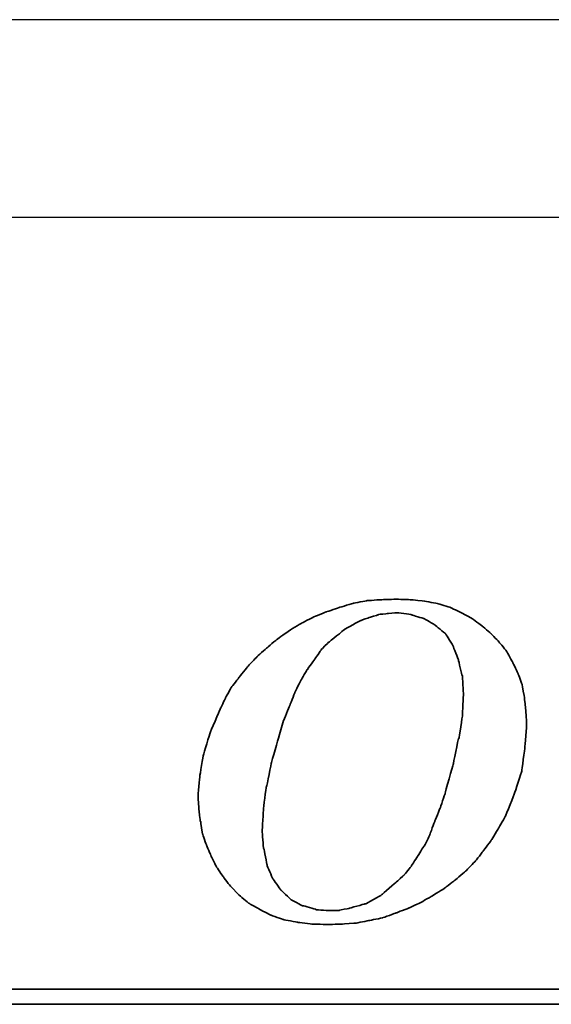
# Model space of a CAD drawing. Header units: millimetres. Extents: x 1382 to 1809, y 124 to 271.
# Tile 36 of 54: x 1714 to 1718.67, y 174.98 to 183.63. Entities that reach past the tile are written whole.
import ezdxf

# ---------------------------------------------------------------- set-up
doc = ezdxf.new("R2010")
doc.units = ezdxf.units.MM
for name, color, linetype in [('DIM', 4, 'CONTINUOUS'), ('layer 1', 7, 'CONTINUOUS'), ('OUT', 3, 'CONTINUOUS')]:
    doc.layers.add(name, color=color, linetype=linetype)

# ---------------------------------------------------------------- blocks, each defined once
blk = doc.blocks.new('TBI MOTION logo(完整正式版)')
at = {"layer": 'layer 1', "color": 22, "lineweight": 35}
for points, knots in [([(-11.34375, -6.98375), (-11.34375, -6.98375), (-10.91375, -7.43875), (-10.91375, -7.43875), (-10.91375, -7.43875), (-10.91375, -7.43875), (-10.38625, -7.87125), (-10.38625, -7.87125), (-10.38625, -7.87125), (-10.38625, -7.87125), (-9.81125, -8.20375), (-9.81125, -8.20375), (-9.81125, -8.20375), (-9.81125, -8.20375), (-9.21125, -8.51875), (-9.21125, -8.51875), (-9.21125, -8.51875), (-9.21125, -8.51875), (-8.51625, -8.75875), (-8.51625, -8.75875), (-8.51625, -8.75875), (-8.51625, -8.75875), (-7.77125, -8.90375), (-7.77125, -8.90375), (-7.77125, -8.90375), (-7.77125, -8.90375), (-6.97875, -8.99875), (-6.97875, -8.99875), (-6.97875, -8.99875), (-6.97875, -8.99875), (-6.14125, -9.02375), (-6.14125, -9.02375), (-6.14125, -9.02375), (-6.14125, -9.02375), (-5.37125, -8.99875), (-5.37125, -8.99875), (-5.37125, -8.99875), (-5.37125, -8.99875), (-4.65375, -8.94875), (-4.65375, -8.94875), (-4.65375, -8.94875), (-4.65375, -8.94875), (-3.93375, -8.80625), (-3.93375, -8.80625), (-3.93375, -8.80625), (-3.93375, -8.80625), (-3.21375, -8.66375), (-3.21375, -8.66375), (-3.21375, -8.66375), (-3.21375, -8.66375), (-2.49375, -8.39875), (-2.49375, -8.39875), (-2.49375, -8.39875), (-2.49375, -8.39875), (-1.79875, -8.13375), (-1.79875, -8.13375), (-1.79875, -8.13375), (-1.79875, -8.13375), (-1.17375, -7.84375), (-1.17375, -7.84375), (-1.17375, -7.84375), (-1.17375, -7.84375), (-0.52375, -7.46375), (-0.52375, -7.46375), (-0.52375, -7.46375), (-0.52375, -7.46375), (0.10124, -7.07875), (0.10124, -7.07875), (0.10124, -7.07875), (0.10124, -7.07875), (0.67625, -6.62375), (0.67625, -6.62375), (0.67625, -6.62375), (0.67625, -6.62375), (1.24874, -6.14375), (1.24874, -6.14375), (1.24874, -6.14375), (1.24874, -6.14375), (1.72874, -5.64125), (1.72874, -5.64125), (1.72874, -5.64125), (1.72874, -5.64125), (2.18624, -5.06375), (2.18624, -5.06375), (2.18624, -5.06375), (2.18624, -5.06375), (2.61625, -4.48874), (2.61625, -4.48874), (2.61625, -4.48874), (2.61625, -4.48874), (3.00125, -3.83874), (3.00125, -3.83874), (3.00125, -3.83874), (3.00125, -3.83874), (3.36124, -3.21374), (3.36124, -3.21374), (3.36124, -3.21374), (3.36124, -3.21374), (3.84374, -1.99125), (3.84374, -1.99125), (3.84374, -1.99125), (3.84374, -1.99125), (4.22625, -0.81875), (4.22625, -0.81875), (4.22625, -0.81875), (4.22625, -0.81875), (4.39125, 0.45624), (4.39125, 0.45624), (4.39125, 0.45624), (4.39125, 0.45624), (4.48874, 1.70124), (4.48874, 1.70124), (4.48874, 1.70124), (4.48874, 1.70124), (4.43874, 2.44625), (4.43874, 2.44625), (4.43874, 2.44625), (4.43874, 2.44625), (4.36874, 3.14125), (4.36874, 3.14125), (4.36874, 3.14125), (4.36874, 3.14125), (4.25125, 3.81125), (4.25125, 3.81125), (4.25125, 3.81125), (4.25125, 3.81125), (4.03124, 4.41125), (4.03124, 4.41125), (4.03124, 4.41125), (4.03124, 4.41125), (3.74374, 5.01125), (3.74374, 5.01125), (3.74374, 5.01125), (3.74374, 5.01125), (3.43124, 5.58875), (3.43124, 5.58875), (3.43124, 5.58875), (3.43124, 5.58875), (3.02625, 6.09125), (3.02625, 6.09125), (3.02625, 6.09125), (3.02625, 6.09125), (2.59374, 6.54875), (2.59374, 6.54875), (2.59374, 6.54875), (2.59374, 6.54875), (2.09124, 6.98125), (2.09124, 6.98125), (2.09124, 6.98125), (2.09124, 6.98125), (1.56124, 7.36625), (1.56124, 7.36625), (1.56124, 7.36625), (1.56124, 7.36625), (0.98624, 7.67625), (0.98624, 7.67625), (0.98624, 7.67625), (0.98624, 7.67625), (0.38624, 7.96375), (0.38624, 7.96375), (0.38624, 7.96375), (0.38624, 7.96375), (-0.25875, 8.15625), (-0.25875, 8.15625), (-0.25875, 8.15625), (-0.25875, 8.15625), (-0.98125, 8.30125), (-0.98125, 8.30125), (-0.98125, 8.30125), (-0.98125, 8.30125), (-1.70124, 8.37125), (-1.70124, 8.37125), (-1.70124, 8.37125), (-1.70124, 8.37125), (-2.49375, 8.39624), (-2.49375, 8.39624), (-2.49375, 8.39624), (-2.49375, 8.39624), (-3.28625, 8.37125), (-3.28625, 8.37125), (-3.28625, 8.37125), (-3.28625, 8.37125), (-4.05125, 8.32125), (-4.05125, 8.32125), (-4.05125, 8.32125), (-4.05125, 8.32125), (-4.77375, 8.18125), (-4.77375, 8.18125), (-4.77375, 8.18125), (-4.77375, 8.18125), (-5.51625, 7.96375), (-5.51625, 7.96375), (-5.51625, 7.96375), (-5.51625, 7.96375), (-6.21125, 7.72625), (-6.21125, 7.72625), (-6.21125, 7.72625), (-6.21125, 7.72625), (-6.92875, 7.43625), (-6.92875, 7.43625), (-6.92875, 7.43625), (-6.92875, 7.43625), (-7.57875, 7.10125), (-7.57875, 7.10125), (-7.57875, 7.10125), (-7.57875, 7.10125), (-8.24875, 6.69125), (-8.24875, 6.69125), (-8.24875, 6.69125), (-8.24875, 6.69125), (-8.84875, 6.26125), (-8.84875, 6.26125), (-8.84875, 6.26125), (-8.84875, 6.26125), (-9.42625, 5.78125), (-9.42625, 5.78125), (-9.42625, 5.78125), (-9.42625, 5.78125), (-9.95375, 5.30125), (-9.95375, 5.30125), (-9.95375, 5.30125), (-9.95375, 5.30125), (-10.43375, 4.79624), (-10.43375, 4.79624), (-10.43375, 4.79624), (-10.43375, 4.79624), (-10.88875, 4.22125), (-10.88875, 4.22125), (-10.88875, 4.22125), (-10.88875, 4.22125), (-11.29875, 3.69375), (-11.29875, 3.69375), (-11.29875, 3.69375), (-11.29875, 3.69375), (-11.63375, 3.09125), (-11.63375, 3.09125), (-11.63375, 3.09125), (-11.63375, 3.09125), (-11.91875, 2.49625), (-11.91875, 2.49625), (-11.91875, 2.49625), (-11.91875, 2.49625), (-12.44875, 1.24625), (-12.44875, 1.24625), (-12.44875, 1.24625), (-12.44875, 1.24625), (-12.80875, 0.06874), (-12.80875, 0.06874), (-12.80875, 0.06874), (-12.80875, 0.06874), (-12.99875, -1.07875), (-12.99875, -1.07875), (-12.99875, -1.07875), (-12.99875, -1.07875), (-13.09375, -2.18375), (-13.09375, -2.18375), (-13.09375, -2.18375), (-13.09375, -2.18375), (-13.04875, -2.85375), (-13.04875, -2.85375), (-13.04875, -2.85375), (-13.04875, -2.85375), (-12.97375, -3.50375), (-12.97375, -3.50375), (-12.97375, -3.50375), (-12.97375, -3.50375), (-12.95375, -3.50375), (-12.95375, -3.50375), (-12.95375, -3.50375), (-12.95375, -3.50375), (-12.85375, -4.17375), (-12.85375, -4.17375), (-12.85375, -4.17375), (-12.85375, -4.17375), (-12.63875, -4.77624), (-12.63875, -4.77624), (-12.63875, -4.77624), (-12.63875, -4.77624), (-12.39875, -5.35125), (-12.39875, -5.35125), (-12.39875, -5.35125), (-12.39875, -5.35125), (-12.11375, -5.92875), (-12.11375, -5.92875), (-12.11375, -5.92875), (-12.11375, -5.92875), (-11.75375, -6.45375), (-11.75375, -6.45375), (-11.75375, -6.45375), (-11.75375, -6.45375), (-11.34375, -6.98375), (-11.34375, -6.98375)], [0, 0, 0, 0, 0.01369863, 0.01369863, 0.01369863, 0.01369864, 0.02739726, 0.02739726, 0.02739726, 0.02739727, 0.04109589, 0.04109589, 0.04109589, 0.0410959, 0.05479452, 0.05479452, 0.05479452, 0.05479453, 0.06849315, 0.06849315, 0.06849315, 0.06849316, 0.08219178, 0.08219178, 0.08219178, 0.08219179, 0.09589041, 0.09589041, 0.09589041, 0.09589042, 0.10958904, 0.10958904, 0.10958904, 0.10958905, 0.12328767, 0.12328767, 0.12328767, 0.12328768, 0.1369863, 0.1369863, 0.1369863, 0.13698631, 0.15068493, 0.15068493, 0.15068493, 0.15068494, 0.16438356, 0.16438356, 0.16438356, 0.16438357, 0.17808219, 0.17808219, 0.17808219, 0.1780822, 0.19178082, 0.19178082, 0.19178082, 0.19178083, 0.20547945, 0.20547945, 0.20547945, 0.20547946, 0.21917808, 0.21917808, 0.21917808, 0.21917809, 0.23287671, 0.23287671, 0.23287671, 0.23287672, 0.24657534, 0.24657534, 0.24657534, 0.24657535, 0.26027397, 0.26027397, 0.26027397, 0.26027398, 0.2739726, 0.2739726, 0.2739726, 0.27397261, 0.28767123, 0.28767123, 0.28767123, 0.28767124, 0.30136986, 0.30136986, 0.30136986, 0.30136987, 0.31506849, 0.31506849, 0.31506849, 0.3150685, 0.32876712, 0.32876712, 0.32876712, 0.32876713, 0.34246575, 0.34246575, 0.34246575, 0.34246576, 0.35616438, 0.35616438, 0.35616438, 0.35616439, 0.36986301, 0.36986301, 0.36986301, 0.36986302, 0.38356164, 0.38356164, 0.38356164, 0.38356165, 0.39726027, 0.39726027, 0.39726027, 0.39726028, 0.4109589, 0.4109589, 0.4109589, 0.41095891, 0.42465753, 0.42465753, 0.42465753, 0.42465754, 0.43835616, 0.43835616, 0.43835616, 0.43835617, 0.45205479, 0.45205479, 0.45205479, 0.4520548, 0.46575342, 0.46575342, 0.46575342, 0.46575343, 0.47945205, 0.47945205, 0.47945205, 0.47945206, 0.49315068, 0.49315068, 0.49315068, 0.49315069, 0.50684932, 0.50684932, 0.50684932, 0.50684933, 0.52054795, 0.52054795, 0.52054795, 0.52054796, 0.53424658, 0.53424658, 0.53424658, 0.53424659, 0.54794521, 0.54794521, 0.54794521, 0.54794522, 0.56164384, 0.56164384, 0.56164384, 0.56164385, 0.57534247, 0.57534247, 0.57534247, 0.57534248, 0.5890411, 0.5890411, 0.5890411, 0.58904111, 0.60273973, 0.60273973, 0.60273973, 0.60273974, 0.61643836, 0.61643836, 0.61643836, 0.61643837, 0.63013699, 0.63013699, 0.63013699, 0.630137, 0.64383562, 0.64383562, 0.64383562, 0.64383563, 0.65753425, 0.65753425, 0.65753425, 0.65753426, 0.67123288, 0.67123288, 0.67123288, 0.67123289, 0.68493151, 0.68493151, 0.68493151, 0.68493152, 0.69863014, 0.69863014, 0.69863014, 0.69863015, 0.71232877, 0.71232877, 0.71232877, 0.71232878, 0.7260274, 0.7260274, 0.7260274, 0.72602741, 0.73972603, 0.73972603, 0.73972603, 0.73972604, 0.75342466, 0.75342466, 0.75342466, 0.75342467, 0.76712329, 0.76712329, 0.76712329, 0.7671233, 0.78082192, 0.78082192, 0.78082192, 0.78082193, 0.79452055, 0.79452055, 0.79452055, 0.79452056, 0.80821918, 0.80821918, 0.80821918, 0.80821919, 0.82191781, 0.82191781, 0.82191781, 0.82191782, 0.83561644, 0.83561644, 0.83561644, 0.83561645, 0.84931507, 0.84931507, 0.84931507, 0.84931508, 0.8630137, 0.8630137, 0.8630137, 0.86301371, 0.87671233, 0.87671233, 0.87671233, 0.87671234, 0.89041096, 0.89041096, 0.89041096, 0.89041097, 0.90410959, 0.90410959, 0.90410959, 0.9041096, 0.91780822, 0.91780822, 0.91780822, 0.91780823, 0.93150685, 0.93150685, 0.93150685, 0.93150686, 0.94520548, 0.94520548, 0.94520548, 0.94520549, 0.95890411, 0.95890411, 0.95890411, 0.95890412, 0.97260274, 0.97260274, 0.97260274, 0.97260275, 0.98630137, 0.98630137, 0.98630137, 0.98630138, 1, 1, 1, 1]), ([(-8.77875, 1.03124), (-8.77875, 1.03124), (-8.51625, 1.89625), (-8.51625, 1.89625), (-8.51625, 1.89625), (-8.51625, 1.89625), (-8.20375, 2.66375), (-8.20375, 2.66375), (-8.20375, 2.66375), (-8.20375, 2.66375), (-7.91625, 3.38125), (-7.91625, 3.38125), (-7.91625, 3.38125), (-7.91625, 3.38125), (-7.91625, 3.40624), (-7.91625, 3.40624), (-7.91625, 3.40624), (-7.91625, 3.40624), (-7.57875, 4.07624), (-7.57875, 4.07624), (-7.57875, 4.07624), (-7.57875, 4.07624), (-7.24375, 4.65125), (-7.24375, 4.65125), (-7.24375, 4.65125), (-7.24375, 4.65125), (-7.21875, 4.65125), (-7.21875, 4.65125), (-7.21875, 4.65125), (-7.21875, 4.65125), (-7.21875, 4.67624), (-7.21875, 4.67624), (-7.21875, 4.67624), (-7.21875, 4.67624), (-6.83625, 5.20375), (-6.83625, 5.20375), (-6.83625, 5.20375), (-6.83625, 5.20375), (-6.49875, 5.68625), (-6.49875, 5.68625), (-6.49875, 5.68625), (-6.49875, 5.68625), (-6.49875, 5.70625), (-6.49875, 5.70625), (-6.49875, 5.70625), (-6.49875, 5.70625), (-6.11625, 6.09125), (-6.11625, 6.09125), (-6.11625, 6.09125), (-6.11625, 6.09125), (-6.09125, 6.09125), (-6.09125, 6.09125), (-6.09125, 6.09125), (-6.09125, 6.09125), (-5.27375, 6.76625), (-5.27375, 6.76625), (-5.27375, 6.76625), (-5.27375, 6.76625), (-5.24875, 6.76625), (-5.24875, 6.76625), (-5.24875, 6.76625), (-5.24875, 6.76625), (-5.24875, 6.78625), (-5.24875, 6.78625), (-5.24875, 6.78625), (-5.24875, 6.78625), (-4.38875, 7.26624), (-4.38875, 7.26624), (-4.38875, 7.26624), (-4.38875, 7.26624), (-4.36125, 7.26624), (-4.36125, 7.26624), (-4.36125, 7.26624), (-4.36125, 7.26624), (-3.93375, 7.41125), (-3.93375, 7.41125), (-3.93375, 7.41125), (-3.93375, 7.41125), (-3.47375, 7.55625), (-3.47375, 7.55625), (-3.47375, 7.55625), (-3.47375, 7.55625), (-3.45375, 7.55625), (-3.45375, 7.55625), (-3.45375, 7.55625), (-3.45375, 7.55625), (-3.42875, 7.58124), (-3.42875, 7.58124), (-3.42875, 7.58124), (-3.42875, 7.58124), (-2.97375, 7.62625), (-2.97375, 7.62625), (-2.97375, 7.62625), (-2.97375, 7.62625), (-2.49375, 7.67625), (-2.49375, 7.67625), (-2.49375, 7.67625), (-2.49375, 7.67625), (-2.46875, 7.67625), (-2.46875, 7.67625), (-2.46875, 7.67625), (-2.46875, 7.67625), (-1.70124, 7.58124), (-1.70124, 7.58124), (-1.70124, 7.58124), (-1.70124, 7.58124), (-1.67875, 7.55625), (-1.67875, 7.55625), (-1.67875, 7.55625), (-1.67875, 7.55625), (-1.65375, 7.55625), (-1.65375, 7.55625), (-1.65375, 7.55625), (-1.65375, 7.55625), (-1.03125, 7.36625), (-1.03125, 7.36625), (-1.03125, 7.36625), (-1.03125, 7.36625), (-1.00625, 7.36625), (-1.00625, 7.36625), (-1.00625, 7.36625), (-1.00625, 7.36625), (-0.43124, 7.02624), (-0.43124, 7.02624), (-0.43124, 7.02624), (-0.43124, 7.02624), (-0.40625, 7.00624), (-0.40625, 7.00624), (-0.40625, 7.00624), (-0.40625, 7.00624), (0.12124, 6.57124), (0.12124, 6.57124), (0.12124, 6.57124), (0.12124, 6.57124), (0.14624, 6.54875), (0.14624, 6.54875), (0.14624, 6.54875), (0.14624, 6.54875), (0.17124, 6.52375), (0.17124, 6.52375), (0.17124, 6.52375), (0.17124, 6.52375), (0.55625, 5.89875), (0.55625, 5.89875), (0.55625, 5.89875), (0.55625, 5.89875), (0.55625, 5.87625), (0.55625, 5.87625), (0.55625, 5.87625), (0.55625, 5.87625), (0.84124, 5.15625), (0.84124, 5.15625), (0.84124, 5.15625), (0.84124, 5.15625), (0.84124, 5.13125), (0.84124, 5.13125), (0.84124, 5.13125), (0.84124, 5.13125), (1.03624, 4.31875), (1.03624, 4.31875), (1.03624, 4.31875), (1.03624, 4.31875), (1.05624, 4.31875), (1.05624, 4.31875), (1.05624, 4.31875), (1.05624, 4.31875), (1.05624, 4.29125), (1.05624, 4.29125), (1.05624, 4.29125), (1.05624, 4.29125), (1.10625, 3.33125), (1.10625, 3.33125), (1.10625, 3.33125), (1.10625, 3.33125), (1.10625, 3.30875), (1.10625, 3.30875), (1.10625, 3.30875), (1.10625, 3.30875), (1.05624, 2.20624), (1.05624, 2.20624), (1.05624, 2.20624), (1.05624, 2.20624), (1.05624, 2.18124), (1.05624, 2.18124), (1.05624, 2.18124), (1.05624, 2.18124), (0.86624, 0.93624), (0.86624, 0.93624), (0.86624, 0.93624), (0.86624, 0.93624), (0.84124, 0.93624), (0.84124, 0.93624), (0.84124, 0.93624), (0.84124, 0.93624), (0.55625, -0.45874), (0.55625, -0.45874), (0.55625, -0.45874), (0.55625, -0.45874), (0.12124, -1.99125), (0.12124, -1.99125), (0.12124, -1.99125), (0.12124, -1.99125), (0.12124, -2.01874), (0.12124, -2.01874), (0.12124, -2.01874), (0.12124, -2.01874), (-0.13874, -2.78375), (-0.13874, -2.78375), (-0.13874, -2.78375), (-0.13874, -2.78375), (-0.43124, -3.50375), (-0.43124, -3.50375), (-0.43124, -3.50375), (-0.43124, -3.50375), (-0.69375, -4.19875), (-0.69375, -4.19875), (-0.69375, -4.19875), (-0.69375, -4.19875), (-0.69375, -4.22375), (-0.69375, -4.22375), (-0.69375, -4.22375), (-0.69375, -4.22375), (-0.98125, -4.82374), (-0.98125, -4.82374), (-0.98125, -4.82374), (-0.98125, -4.82374), (-1.00625, -4.82374), (-1.00625, -4.82374), (-1.00625, -4.82374), (-1.00625, -4.82374), (-1.33875, -5.35125), (-1.33875, -5.35125), (-1.33875, -5.35125), (-1.33875, -5.35125), (-1.67875, -5.87875), (-1.67875, -5.87875), (-1.67875, -5.87875), (-1.67875, -5.87875), (-1.67875, -5.90375), (-1.67875, -5.90375), (-1.67875, -5.90375), (-1.67875, -5.90375), (-2.05875, -6.35875), (-2.05875, -6.35875), (-2.05875, -6.35875), (-2.05875, -6.35875), (-2.08375, -6.38375), (-2.08375, -6.38375), (-2.08375, -6.38375), (-2.08375, -6.38375), (-2.46875, -6.74375), (-2.46875, -6.74375), (-2.46875, -6.74375), (-2.46875, -6.74375), (-3.25875, -7.41625), (-3.25875, -7.41625), (-3.25875, -7.41625), (-3.25875, -7.41625), (-3.28625, -7.43875), (-3.28625, -7.43875), (-3.28625, -7.43875), (-3.28625, -7.43875), (-4.12375, -7.91875), (-4.12375, -7.91875), (-4.12375, -7.91875), (-4.12375, -7.91875), (-4.14875, -7.91875), (-4.14875, -7.91875), (-4.14875, -7.91875), (-4.14875, -7.91875), (-4.17125, -7.91875), (-4.17125, -7.91875), (-4.17125, -7.91875), (-4.17125, -7.91875), (-5.03375, -8.15875), (-5.03375, -8.15875), (-5.03375, -8.15875), (-5.03375, -8.15875), (-5.51625, -8.25625), (-5.51625, -8.25625), (-5.51625, -8.25625), (-5.51625, -8.25625), (-5.54125, -8.27875), (-5.54125, -8.27875), (-5.54125, -8.27875), (-5.54125, -8.27875), (-5.56375, -8.27875), (-5.56375, -8.27875), (-5.56375, -8.27875), (-5.56375, -8.27875), (-5.99625, -8.27875), (-5.99625, -8.27875), (-5.99625, -8.27875), (-5.99625, -8.27875), (-6.76375, -8.23125), (-6.76375, -8.23125), (-6.76375, -8.23125), (-6.76375, -8.23125), (-6.78875, -8.23125), (-6.78875, -8.23125), (-6.78875, -8.23125), (-6.78875, -8.23125), (-6.78875, -8.20375), (-6.78875, -8.20375), (-6.78875, -8.20375), (-6.78875, -8.20375), (-7.45875, -8.01375), (-7.45875, -8.01375), (-7.45875, -8.01375), (-7.45875, -8.01375), (-7.48375, -8.01375), (-7.48375, -8.01375), (-7.48375, -8.01375), (-7.48375, -8.01375), (-7.50875, -8.01375), (-7.50875, -8.01375), (-7.50875, -8.01375), (-7.50875, -8.01375), (-8.13125, -7.67875), (-8.13125, -7.67875), (-8.13125, -7.67875), (-8.13125, -7.67875), (-8.15625, -7.65375), (-8.15625, -7.65375), (-8.15625, -7.65375), (-8.15625, -7.65375), (-8.65875, -7.17375), (-8.65875, -7.17375), (-8.65875, -7.17375), (-8.65875, -7.17375), (-8.68375, -7.14875), (-8.68375, -7.14875), (-8.68375, -7.14875), (-8.68375, -7.14875), (-9.08875, -6.57375), (-9.08875, -6.57375), (-9.08875, -6.57375), (-9.08875, -6.57375), (-9.11375, -6.54875), (-9.11375, -6.54875), (-9.11375, -6.54875), (-9.11375, -6.54875), (-9.11375, -6.52875), (-9.11375, -6.52875), (-9.11375, -6.52875), (-9.11375, -6.52875), (-9.40375, -5.85375), (-9.40375, -5.85375), (-9.40375, -5.85375), (-9.40375, -5.85375), (-9.40375, -5.82875), (-9.40375, -5.82875), (-9.40375, -5.82875), (-9.40375, -5.82875), (-9.56875, -4.96875), (-9.56875, -4.96875), (-9.56875, -4.96875), (-9.56875, -4.96875), (-9.59375, -4.94375), (-9.59375, -4.94375), (-9.59375, -4.94375), (-9.59375, -4.94375), (-9.66375, -4.03375), (-9.66375, -4.03375), (-9.66375, -4.03375), (-9.66375, -4.03375), (-9.66375, -4.00875), (-9.66375, -4.00875), (-9.66375, -4.00875), (-9.66375, -4.00875), (-9.59375, -2.85375), (-9.59375, -2.85375), (-9.59375, -2.85375), (-9.59375, -2.85375), (-9.45125, -1.65875), (-9.45125, -1.65875), (-9.45125, -1.65875), (-9.45125, -1.65875), (-9.42625, -1.63375), (-9.42625, -1.63375), (-9.42625, -1.63375), (-9.42625, -1.63375), (-9.16125, -0.33875), (-9.16125, -0.33875), (-9.16125, -0.33875), (-9.16125, -0.33875), (-8.77875, 1.00624), (-8.77875, 1.00624), (-8.77875, 1.00624), (-8.77875, 1.00624), (-8.77875, 1.03124), (-8.77875, 1.03124)], [0, 0, 0, 0, 0.01020408, 0.01020408, 0.01020408, 0.01020409, 0.02040816, 0.02040816, 0.02040816, 0.02040817, 0.03061224, 0.03061224, 0.03061224, 0.03061225, 0.04081633, 0.04081633, 0.04081633, 0.04081634, 0.05102041, 0.05102041, 0.05102041, 0.05102042, 0.06122449, 0.06122449, 0.06122449, 0.0612245, 0.07142857, 0.07142857, 0.07142857, 0.07142858, 0.08163265, 0.08163265, 0.08163265, 0.08163266, 0.09183673, 0.09183673, 0.09183673, 0.09183674, 0.10204082, 0.10204082, 0.10204082, 0.10204083, 0.1122449, 0.1122449, 0.1122449, 0.11224491, 0.12244898, 0.12244898, 0.12244898, 0.12244899, 0.13265306, 0.13265306, 0.13265306, 0.13265307, 0.14285714, 0.14285714, 0.14285714, 0.14285715, 0.15306122, 0.15306122, 0.15306122, 0.15306123, 0.16326531, 0.16326531, 0.16326531, 0.16326532, 0.17346939, 0.17346939, 0.17346939, 0.1734694, 0.18367347, 0.18367347, 0.18367347, 0.18367348, 0.19387755, 0.19387755, 0.19387755, 0.19387756, 0.20408163, 0.20408163, 0.20408163, 0.20408164, 0.21428571, 0.21428571, 0.21428571, 0.21428572, 0.2244898, 0.2244898, 0.2244898, 0.22448981, 0.23469388, 0.23469388, 0.23469388, 0.23469389, 0.24489796, 0.24489796, 0.24489796, 0.24489797, 0.25510204, 0.25510204, 0.25510204, 0.25510205, 0.26530612, 0.26530612, 0.26530612, 0.26530613, 0.2755102, 0.2755102, 0.2755102, 0.27551021, 0.28571429, 0.28571429, 0.28571429, 0.2857143, 0.29591837, 0.29591837, 0.29591837, 0.29591838, 0.30612245, 0.30612245, 0.30612245, 0.30612246, 0.31632653, 0.31632653, 0.31632653, 0.31632654, 0.32653061, 0.32653061, 0.32653061, 0.32653062, 0.33673469, 0.33673469, 0.33673469, 0.3367347, 0.34693878, 0.34693878, 0.34693878, 0.34693879, 0.35714286, 0.35714286, 0.35714286, 0.35714287, 0.36734694, 0.36734694, 0.36734694, 0.36734695, 0.37755102, 0.37755102, 0.37755102, 0.37755103, 0.3877551, 0.3877551, 0.3877551, 0.38775511, 0.39795918, 0.39795918, 0.39795918, 0.39795919, 0.40816327, 0.40816327, 0.40816327, 0.40816328, 0.41836735, 0.41836735, 0.41836735, 0.41836736, 0.42857143, 0.42857143, 0.42857143, 0.42857144, 0.43877551, 0.43877551, 0.43877551, 0.43877552, 0.44897959, 0.44897959, 0.44897959, 0.4489796, 0.45918367, 0.45918367, 0.45918367, 0.45918368, 0.46938776, 0.46938776, 0.46938776, 0.46938777, 0.47959184, 0.47959184, 0.47959184, 0.47959185, 0.48979592, 0.48979592, 0.48979592, 0.48979593, 0.5, 0.5, 0.5, 0.50000001, 0.51020408, 0.51020408, 0.51020408, 0.51020409, 0.52040816, 0.52040816, 0.52040816, 0.52040817, 0.53061224, 0.53061224, 0.53061224, 0.53061225, 0.54081633, 0.54081633, 0.54081633, 0.54081634, 0.55102041, 0.55102041, 0.55102041, 0.55102042, 0.56122449, 0.56122449, 0.56122449, 0.5612245, 0.57142857, 0.57142857, 0.57142857, 0.57142858, 0.58163265, 0.58163265, 0.58163265, 0.58163266, 0.59183673, 0.59183673, 0.59183673, 0.59183674, 0.60204082, 0.60204082, 0.60204082, 0.60204083, 0.6122449, 0.6122449, 0.6122449, 0.61224491, 0.62244898, 0.62244898, 0.62244898, 0.62244899, 0.63265306, 0.63265306, 0.63265306, 0.63265307, 0.64285714, 0.64285714, 0.64285714, 0.64285715, 0.65306122, 0.65306122, 0.65306122, 0.65306123, 0.66326531, 0.66326531, 0.66326531, 0.66326532, 0.67346939, 0.67346939, 0.67346939, 0.6734694, 0.68367347, 0.68367347, 0.68367347, 0.68367348, 0.69387755, 0.69387755, 0.69387755, 0.69387756, 0.70408163, 0.70408163, 0.70408163, 0.70408164, 0.71428571, 0.71428571, 0.71428571, 0.71428572, 0.7244898, 0.7244898, 0.7244898, 0.72448981, 0.73469388, 0.73469388, 0.73469388, 0.73469389, 0.74489796, 0.74489796, 0.74489796, 0.74489797, 0.75510204, 0.75510204, 0.75510204, 0.75510205, 0.76530612, 0.76530612, 0.76530612, 0.76530613, 0.7755102, 0.7755102, 0.7755102, 0.77551021, 0.78571429, 0.78571429, 0.78571429, 0.7857143, 0.79591837, 0.79591837, 0.79591837, 0.79591838, 0.80612245, 0.80612245, 0.80612245, 0.80612246, 0.81632653, 0.81632653, 0.81632653, 0.81632654, 0.82653061, 0.82653061, 0.82653061, 0.82653062, 0.83673469, 0.83673469, 0.83673469, 0.8367347, 0.84693878, 0.84693878, 0.84693878, 0.84693879, 0.85714286, 0.85714286, 0.85714286, 0.85714287, 0.86734694, 0.86734694, 0.86734694, 0.86734695, 0.87755102, 0.87755102, 0.87755102, 0.87755103, 0.8877551, 0.8877551, 0.8877551, 0.88775511, 0.89795918, 0.89795918, 0.89795918, 0.89795919, 0.90816327, 0.90816327, 0.90816327, 0.90816328, 0.91836735, 0.91836735, 0.91836735, 0.91836736, 0.92857143, 0.92857143, 0.92857143, 0.92857144, 0.93877551, 0.93877551, 0.93877551, 0.93877552, 0.94897959, 0.94897959, 0.94897959, 0.9489796, 0.95918367, 0.95918367, 0.95918367, 0.95918368, 0.96938776, 0.96938776, 0.96938776, 0.96938777, 0.97959184, 0.97959184, 0.97959184, 0.97959185, 0.98979592, 0.98979592, 0.98979592, 0.98979593, 1, 1, 1, 1]), ([(75.90875, -9.47875), (75.90875, -9.47875), (75.90875, -12.28625), (75.90875, -12.28625), (75.90875, -12.28625), (75.90875, -12.28625), (75.90875, -12.47875), (75.90875, -12.47875), (75.90875, -12.47875), (75.90875, -12.47875), (75.71625, -12.47875), (75.71625, -12.47875), (75.71625, -12.47875), (75.71625, -12.47875), (-88.32875, -12.47875), (-88.32875, -12.47875), (-88.32875, -12.47875), (-88.32875, -12.47875), (-88.32875, -13.29375), (-88.32875, -13.29375), (-88.32875, -13.29375), (-88.32875, -13.29375), (82.89125, -13.29375), (82.89125, -13.29375), (82.89125, -13.29375), (82.89125, -13.29375), (75.90875, -9.47875), (75.90875, -9.47875)], [0, 0, 0, 0, 0.14285714, 0.14285714, 0.14285714, 0.14285715, 0.28571429, 0.28571429, 0.28571429, 0.2857143, 0.42857143, 0.42857143, 0.42857143, 0.42857144, 0.57142857, 0.57142857, 0.57142857, 0.57142858, 0.71428571, 0.71428571, 0.71428571, 0.71428572, 0.85714286, 0.85714286, 0.85714286, 0.85714287, 1, 1, 1, 1])]:
    blk.add_open_spline(points, degree=3, knots=knots, dxfattribs=at)

msp = doc.modelspace()

# ---------------------------------------------------------------- linework, layer by layer
at = {"layer": 'OUT', "color": 7}
for p, q in [((1754.0215, 183.6327), (1675.0215, 183.6327)), ((1690.3784, 181.8959), (1738.6646, 181.8959))]:
    msp.add_line(p, q, dxfattribs=at)

# ---------------------------------------------------------------- block references
at = {"layer": 'DIM', "color": 7, "xscale": 0.1641908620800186, "yscale": 0.1641908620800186, "zscale": 0.1641908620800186}
msp.add_blockref('TBI MOTION logo(完整正式版)', (1717.7118, 177.1589), dxfattribs=at)

doc.saveas('drawing.dxf')
